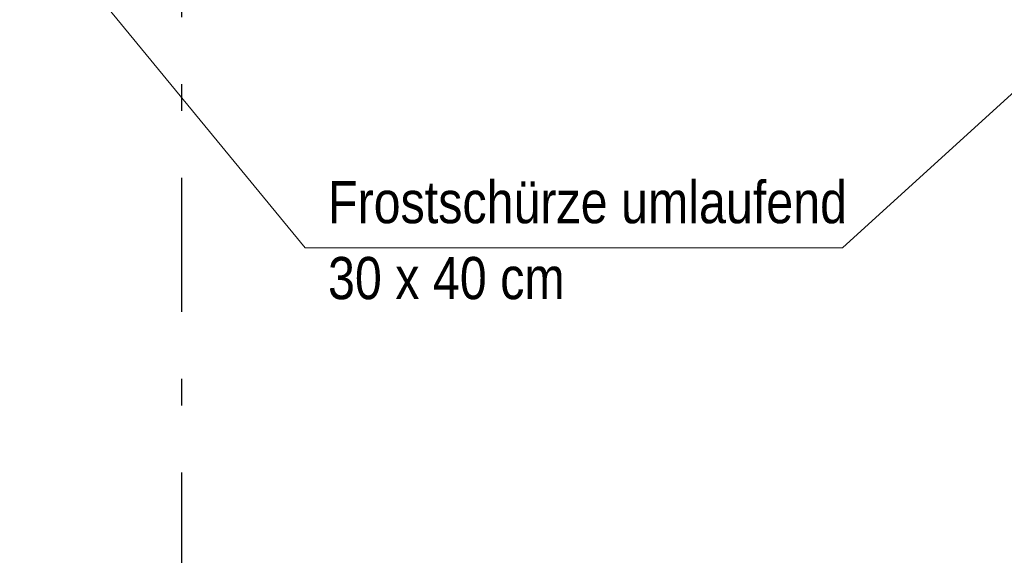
# Model space of a CAD drawing. Header units: millimetres. Extents: x -50 to 85, y 0 to 206.
# Tile 46 of 152: x 10.08 to 13.76, y 32.7 to 34.7. Entities that reach past the tile are written whole.
import ezdxf

# ---------------------------------------------------------------- set-up
doc = ezdxf.new("R2010")
doc.units = ezdxf.units.MM
doc.linetypes.add('DASHDOTX2', pattern=[2, 1, -0.5, 0, -0.5])
doc.layers.add('Achsen', color=7, linetype='Continuous', lineweight=20)
doc.layers.add('Schraffuren', color=7, linetype='Continuous', lineweight=20)
doc.styles.add('Arial Narrow', font='ARIALN.TTF')

msp = doc.modelspace()

# ---------------------------------------------------------------- linework, layer by layer
at = {"layer": 'Achsen', "color": 3, "linetype": 'DASHDOTX2', "lineweight": 25, "ltscale": 0.5}
msp.add_line((10.6865329, 38.5121345), (10.6865329, 11.4840961), dxfattribs=at)
at = {"layer": 'Schraffuren', "color": 5, "linetype": 'Continuous', "lineweight": 18}
for p, q in [((11.1483708, 33.8512738), (10.0833328, 35.1463056)), ((13.1523116, 33.8512738), (14.4611709, 35.0435395)), ((13.1523116, 33.8512738), (11.1483708, 33.8512738))]:
    msp.add_line(p, q, dxfattribs=at)

# ---------------------------------------------------------------- texts
at = {"layer": 'Schraffuren', "color": 2, "lineweight": 35, "style": 'Arial Narrow'}
for s, p in [('Frostschürze umlaufend', (11.2331015, 33.9426731)), ('30 x 40 cm', (11.2331015, 33.6591731))]:
    msp.add_text(s, height=0.1575, dxfattribs=at).set_placement(p)

doc.saveas('drawing.dxf')
